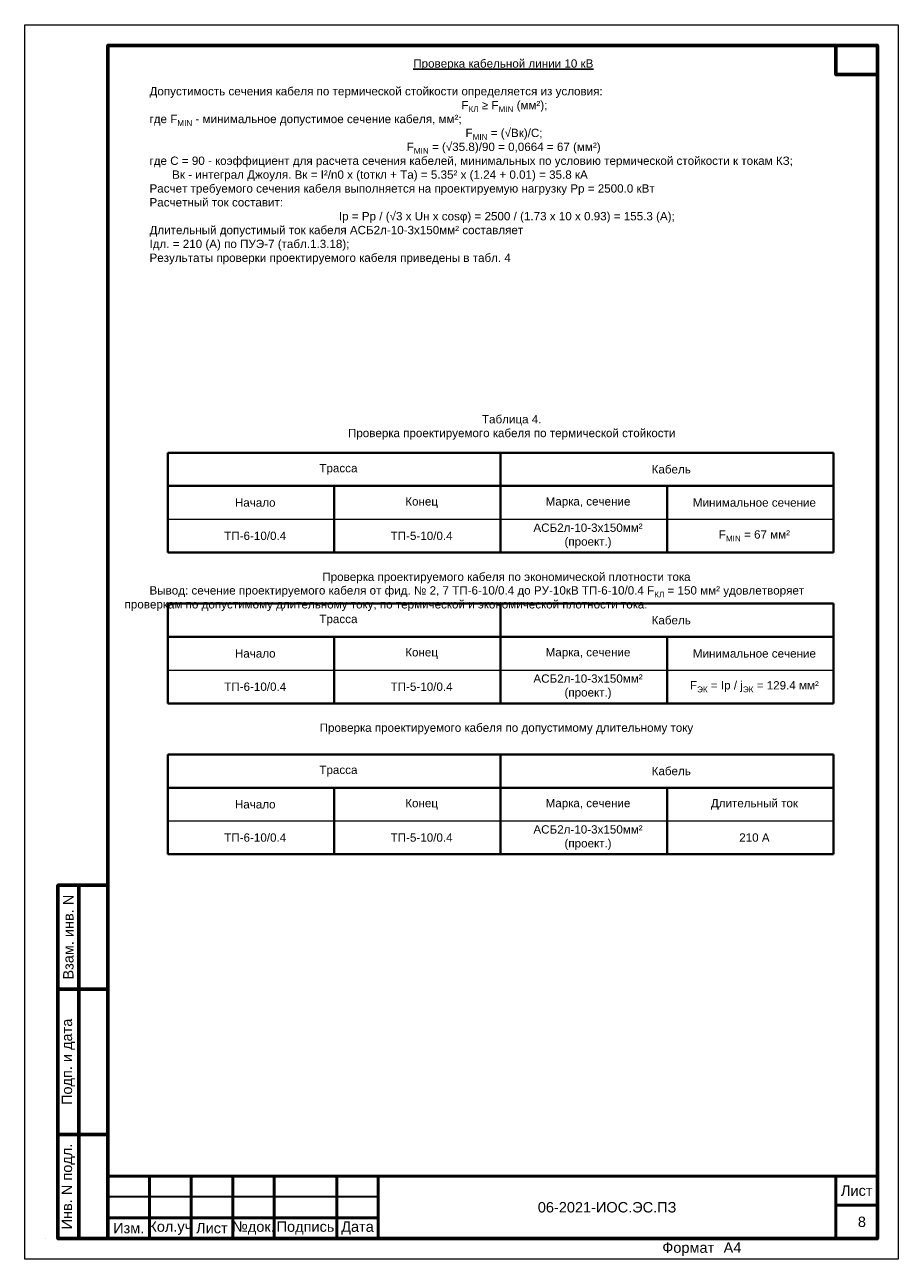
# Model space of a CAD drawing. Header units: millimetres. Extents: x 523209 to 536718, y -48289 to -47398.
# Tile 8 of 116: x 525459 to 525669, y -47992 to -47695. Entities that reach past the tile are written whole.
import ezdxf
from ezdxf.enums import TextEntityAlignment as Align

# ---------------------------------------------------------------- set-up
doc = ezdxf.new("R2010")
doc.units = ezdxf.units.MM
for name, color, linetype, lineweight in [('1-ОСНОВНАЯ-06', 2, 'Continuous', 30), ('LIN_Основная сплошная', 50, 'Continuous', 50), ('LIN_Тонкая сплошная', 140, 'Continuous', 30), ('ВК-линия контур', 132, 'Continuous', 15), ('ВК-линия основная', 1, 'Continuous', 30), ('ВК-линия толстая', 30, 'Continuous', 60), ('ВК-Текст', 1, 'Continuous', 30), ('Формат', 84, 'Continuous', 40)]:
    doc.layers.add(name, color=color, linetype=linetype, lineweight=lineweight)
doc.layers.add('Текст и рамки', color=7, linetype='Continuous')
doc.styles.get("Standard").update_dxf_attribs({"font": 'arial.ttf'})
doc.styles.add('СГЕНЕРИР_СТИЛЬ_1', font='times.ttf')

# ---------------------------------------------------------------- blocks, each defined once
blk = doc.blocks.new('*U55')
at = {"layer": 'ВК-линия контур', "color": 0}
for p, q in [((-210, 297), (0, 297)), ((-210, 0), (-210, 297)), ((0, 297), (0, 0)), ((0, 0), (-210, 0))]:
    blk.add_line(p, q, dxfattribs=at)
at = {"layer": 'ВК-линия контур', "color": 0, "lineweight": 0}
blk.add_lwpolyline([(-205, 5), (-205, 5)], close=True, dxfattribs=at).dxf.unprotected_set("ltscale", 0)
at = {"layer": 'ВК-линия основная', "color": 0}
for points in [[(-190, 287), (-190, 287)], [(-190, 90), (-190, 90)]]:
    blk.add_lwpolyline(points, dxfattribs=at)
at = {"layer": 'ВК-линия толстая', "color": 0}
for points in [[(-190, 5), (-190, 292), (-5, 292), (-5, 5)], [(-5, 292), (-15, 292), (-15, 285), (-5, 285)], [(-190, 278), (-190, 278), (-190, 278), (-190, 278)], [(-197, 65), (-202, 65), (-202, 90), (-197, 90)], [(-190, 65), (-197, 65), (-197, 90), (-190, 90)], [(-190, 90), (-190, 90), (-190, 90), (-190, 90)], [(-190, 90), (-190, 90), (-190, 90), (-190, 90)], [(-190, 90), (-190, 90), (-190, 90), (-190, 90)], [(-190, 90), (-190, 90), (-190, 90), (-190, 90)], [(-197, 30), (-202, 30), (-202, 65), (-197, 65)], [(-190, 30), (-197, 30), (-197, 65), (-190, 65)], [(-197, 5), (-202, 5), (-202, 30), (-197, 30)], [(-190, 5), (-197, 5), (-197, 30), (-190, 30)]]:
    blk.add_lwpolyline(points, close=True, dxfattribs=at)
for points in [[(-190, 287), (-190, 287)], [(-190, 287), (-190, 287)], [(-190, 287), (-190, 287)], [(-190, 287), (-190, 287)], [(-190, 90), (-190, 90)], [(-190, 90), (-190, 90)], [(-190, 90), (-190, 90)], [(-190, 90), (-190, 90)], [(-190, 90), (-190, 90)], [(-190, 90), (-190, 90)], [(-190, 90), (-190, 90)]]:
    blk.add_lwpolyline(points, dxfattribs=at)
at = {"layer": 'ВК-Текст', "color": 0}
blk.add_text('Формат ', height=2.5, dxfattribs=at).set_placement((-56.73, 1.56))
at = {"layer": 'ВК-Текст', "color": 0, "rotation": 90}
for s, insert, char_height, width, attachment_point in [('\\pi2;Справ. N', (-190, 287), 0.0000208, 0.000208, 4), ('\\pi2;Перв. примен.', (-190, 287), 0.0000208, 0.000208, 4), ('\\pi2;Согласовано', (-190, 90), 0.00000385, 0.0000385, 4), ('\\pi2.5;Инв. N дубл.', (-190, 90), 0.00000417, 0.0000417, 4), ('\\pi2.5;Подп. дата', (-190, 90), 0.00000417, 0.0000583, 4), ('Взам. инв. N', (-199.5, 77.5), 2.5, 25, 5), ('Подп. и дата', (-199.5, 47.5), 2.5, 35, 5), ('Инв. N подл.', (-199.5, 17.5), 2.5, 25, 5)]:
    blk.add_mtext(s, dxfattribs=dict(at, insert=insert, char_height=char_height, width=width, attachment_point=attachment_point))
at = {"layer": 'ВК-Текст', "color": 0}
blk.add_attdef('ЛИСТ_АЛ', text='', height=2.5, dxfattribs=at).set_placement((-10, 288.5), align=Align.MIDDLE_CENTER)
at = {"layer": 'ВК-Текст', "color": 0, "ltscale": 0.5}
blk.add_attdef('ВЕРХНИЙ_ШИФР', text='', height=0.000005, rotation=180, dxfattribs=at).set_placement((-190, 278), align=Align.MIDDLE_CENTER)
at = {"layer": 'ВК-Текст', "color": 0, "flags": 12}
blk.add_attdef('ФОРМАТ_ЛИСТА', (-42, 1.56), '', height=2.5, dxfattribs=at)
blk = doc.blocks.new('*U72')
at = {"layer": 'LIN_Основная сплошная', "color": 7}
for p, q in [((-185, 0), (-185, 15)), ((-185, 15), (0, 15)), ((-175, 15), (-175, 0)), ((-165, 15), (-165, 0)), ((-155, 15), (-155, 0)), ((-145, 15), (-145, 0)), ((-130, 15), (-130, 0)), ((-120, 15), (-120, 0)), ((-120, 5), (-185, 5)), ((-185, 0), (0, 0))]:
    blk.add_line(p, q, dxfattribs=at)
at = {"layer": 'LIN_Основная сплошная', "color": 7, "ltscale": 0.5}
for p, q in [((-10, 15), (-10, 0)), ((0, 15), (0, 0)), ((0, 8), (-10, 8))]:
    blk.add_line(p, q, dxfattribs=at)
at = {"layer": 'LIN_Тонкая сплошная', "color": 7}
blk.add_line((-120, 10), (-185, 10), dxfattribs=at)
at = {"layer": 'Текст и рамки', "color": 7, "char_height": 2.5, "attachment_point": 5}
for s, insert, width in [('Лист', (-5, 11.5), 10), ('Изм.', (-180, 2.5), 10), ('Кол.уч', (-170, 2.5), 10), ('Лист', (-160, 2.5), 10), ('№док.', (-150, 2.5), 10), ('Подпись', (-137.5, 2.5), 15), ('Дата', (-125, 2.5), 10)]:
    blk.add_mtext(s, dxfattribs=dict(at, insert=insert, width=width))

msp = doc.modelspace()

# ---------------------------------------------------------------- linework, layer by layer
at = {"layer": 'Формат', "color": 7, "ltscale": 150}
for p, q in [((525492.93896, -47797.65675), (525652.93896, -47797.65675)), ((525492.93896, -47797.65675), (525492.93896, -47821.65675)), ((525572.93896, -47797.65675), (525572.93896, -47821.65675)), ((525652.93896, -47797.65675), (525652.93896, -47821.65675)), ((525492.93896, -47805.65675), (525652.93896, -47805.65675)), ((525532.93896, -47805.65675), (525532.93896, -47821.65675)), ((525612.93896, -47805.65675), (525612.93896, -47821.65675)), ((525492.93896, -47821.65675), (525652.93896, -47821.65675)), ((525492.93896, -47833.94939), (525652.93896, -47833.94939)), ((525492.93896, -47833.94939), (525492.93896, -47857.94939)), ((525572.93896, -47833.94939), (525572.93896, -47857.94939)), ((525652.93896, -47833.94939), (525652.93896, -47857.94939)), ((525492.93896, -47841.94939), (525652.93896, -47841.94939)), ((525532.93896, -47841.94939), (525532.93896, -47857.94939)), ((525612.93896, -47841.94939), (525612.93896, -47857.94939)), ((525492.93896, -47857.94939), (525652.93896, -47857.94939)), ((525492.93896, -47870.24203), (525652.93896, -47870.24203)), ((525492.93896, -47870.24203), (525492.93896, -47894.24203)), ((525572.93896, -47870.24203), (525572.93896, -47894.24203)), ((525652.93896, -47870.24203), (525652.93896, -47894.24203)), ((525492.93896, -47878.24203), (525652.93896, -47878.24203)), ((525532.93896, -47878.24203), (525532.93896, -47894.24203)), ((525612.93896, -47878.24203), (525612.93896, -47894.24203)), ((525492.93896, -47894.24203), (525652.93896, -47894.24203))]:
    msp.add_line(p, q, dxfattribs=at)
at = {"layer": 'Формат', "color": 7, "lineweight": 0, "ltscale": 150}
for p, q in [((525492.93896, -47813.65675), (525652.93896, -47813.65675)), ((525492.93896, -47821.65675), (525652.93896, -47821.65675)), ((525492.93896, -47849.94939), (525652.93896, -47849.94939)), ((525492.93896, -47857.94939), (525652.93896, -47857.94939)), ((525492.93896, -47886.24203), (525652.93896, -47886.24203)), ((525492.93896, -47894.24203), (525652.93896, -47894.24203))]:
    msp.add_line(p, q, dxfattribs=at)

# ---------------------------------------------------------------- block references
msp.add_blockref('*U55', (525668.52667, -47991.68774)).add_auto_attribs({'ФОРМАТ_ЛИСТА': 'А4', 'ВЕРХНИЙ_ШИФР': '1984-11.Р 01.06.01 РЗ.Э1-01'})
at = {"color": 0, "linetype": 'ByBlock'}
msp.add_blockref('*U72', (525663.52667, -47986.68774), dxfattribs=at)

# ---------------------------------------------------------------- texts
at = {"lineweight": 0, "char_height": 2, "attachment_point": 5}
for s, insert, width in [('\\pl2,t0;\\PТаблица 4. \\PПроверка проектируемого кабеля по термической стойкости\\P', (525574.59289, -47789.88517), 160), ('\\pl2,t0;Трасса\\P', (525532.93896, -47801.65675), 80), ('\\pl2,t0;Кабель\\P', (525612.93896, -47801.65675), 80), ('\\pl2,t0;Начало\\P', (525512.93896, -47809.65675), 40), ('\\A1;\\pl2,t0;Конец\\P', (525552.93896, -47809.65675), 40), ('\\A1;\\pl2,t0;Марка, сечение\\P', (525592.93896, -47809.65675), 40), ('\\A1;\\pl2,t0;Минимальное сечение\\P', (525632.93896, -47809.65675), 40), ('\\pl2,t0;ТП-6-10/0.4\\P', (525512.93896, -47817.65675), 40), ('\\pl2,t0;ТП-5-10/0.4\\P', (525552.93896, -47817.65675), 40), ('\\A1;\\pl2,t0;АСБ2л-10-3х150мм² \\P(проект.)', (525592.93896, -47817.65675), 40), ('\\A1;\\pl2,t0;{\\C7;F\\H0.7x;\\S^ MIN;\\H1.4286x; = 67 \\H0.99991x;мм²\\P}', (525632.93896, -47817.65675), 40), ('\\pl2,t0; Проверка проектируемого кабеля по экономической плотности тока\\P', (525572.93896, -47827.80307), 160), ('\\pl2,t0;Трасса\\P', (525532.93896, -47837.94939), 80), ('\\pl2,t0;Кабель\\P', (525612.93896, -47837.94939), 80), ('\\pl2,t0;Начало\\P', (525512.93896, -47845.94939), 40), ('\\A1;\\pl2,t0;Конец\\P', (525552.93896, -47845.94939), 40), ('\\A1;\\pl2,t0;Марка, сечение\\P', (525592.93896, -47845.94939), 40), ('\\A1;\\pl2,t0;Минимальное сечение\\P', (525632.93896, -47845.94939), 40), ('\\A1;\\pl2,t0;АСБ2л-10-3х150мм² \\P(проект.)', (525592.93896, -47853.94939), 40), ('\\A1;\\pl2,t0;{\\C7;F\\H0.7x;\\S^ ЭК;\\H1.4286x; = Iр / j\\H0.7x;\\S^ ЭК;\\H1.4286x; = 129.4 \\H0.99991x;мм²}', (525632.93896, -47853.94939), 40), ('\\pl2,t0;ТП-6-10/0.4\\P', (525512.93896, -47853.94939), 40), ('\\pl2,t0;ТП-5-10/0.4\\P', (525552.93896, -47853.94939), 40), ('\\pl2,t0; Проверка проектируемого кабеля по допустимому длительному току\\P', (525572.93896, -47864.09571), 160), ('\\pl2,t0;Трасса\\P', (525532.93896, -47874.24203), 80), ('\\pl2,t0;Кабель\\P', (525612.93896, -47874.24203), 80), ('\\pl2,t0;Начало\\P', (525512.93896, -47882.24203), 40), ('\\A1;\\pl2,t0;Конец\\P', (525552.93896, -47882.24203), 40), ('\\A1;\\pl2,t0;Марка, сечение\\P', (525592.93896, -47882.24203), 40), ('\\A1;\\pl2,t0;Длительный ток\\P', (525632.93896, -47882.24203), 40), ('\\A1;\\pl2,t0;АСБ2л-10-3х150мм² \\P(проект.)', (525592.93896, -47890.24203), 40), ('\\pl2,t0;ТП-6-10/0.4\\P', (525512.93896, -47890.24203), 40), ('\\pl2,t0;ТП-5-10/0.4\\P', (525552.93896, -47890.24203), 40), ('\\A1;\\pl2,t0;{\\C7;210 А\\P}', (525632.93896, -47890.24203), 40)]:
    msp.add_mtext(s, dxfattribs=dict(at, insert=insert, width=width))
at = {"lineweight": 0, "char_height": 2.5, "attachment_point": 5, "style": 'СГЕНЕРИР_СТИЛЬ_1'}
for s, insert, width in [('{\\fArial|b0|i0|c204|p34;06-2021-ИОС.ЭС\\C7;.ПЗ}', (525598.52667, -47979.18774), 110), ('\\pl2.5;{\\fArial|b0|i0|c204|p34;8\\P}', (525658.52667, -47982.68774), 10)]:
    msp.add_mtext(s, dxfattribs=dict(at, insert=insert, width=width))
at = {"layer": '1-ОСНОВНАЯ-06', "color": 0, "linetype": 'Continuous', "lineweight": -3, "insert": (525478.52667, -47699.68774), "char_height": 2, "width": 185, "attachment_point": 1}
msp.add_mtext('\\A1;\\pi6,l4;{\\C7;\\P\\pi69.4;\\LПроверка кабельной линии 10 кВ\\H1.8572x;\\l \\H0.53844x;\\P\\pi6;\\H1.5685x; \\H0.63756x;\\PДопустимость сечения кабеля по термической стойкости определяется из условия:\\H1.6677x; \\H0.59962x;\\P\\pi80.978;F\\H0.7x;\\S^ КЛ;\\H1.4286x; ≥ F\\H0.7x;\\S^ MIN;\\H1.4286x; (мм²);\\H1.6487x; \\H0.60655x;\\P\\pi6;где F\\H0.7x;\\S^ MIN;\\H1.4286x; - минимальное допустимое сечение кабеля, мм²;\\H1.6559x; \\H0.6039x;\\P\\pi81.954;F\\H0.7x;\\S^ MIN;\\H1.4286x; = (√Вк)/С;\\H1.9003x; \\H0.52624x;\\P\\pi67.832;F\\H0.7x;\\S^ MIN;\\H1.4285x; = (√35.8)/90 = \\H0.99998x;0,0664 = 67 (\\H0.99992x;мм²\\H1.0001x;)\\H2.0296x; \\H0.49272x;\\P\\pi6;где С = 90 - коэффициент для расчета сечения кабелей, минимальных по условию термической стойкости к токам КЗ;\\H1.7456x; \\H0.57286x;\\P       Вк - интеграл Джоуля. Вк = I²/n0 х (tоткл + Та) = 5.35² х (1.24 + 0.01) = 35.8 кА\\H1.6227x; \\H0.61624x;\\PРасчет требуемого сечения кабеля выполняется на проектируемую нагрузку Рр = 2500.0 кВт \\H1.6646x; \\H0.60076x;\\PРасчетный ток составит:\\H1.6327x; \\H0.61248x;\\P\\pi51.526;Iр = Рр / (√3 х Uн х cosφ) = 2500 / (1.73 х 10 х 0.93) = 155.3 (А);\\H1.8871x; \\H0.52991x;\\P\\pi6;Длительный допустимый ток кабеля \\H0.99992x;АСБ2л-10-3х150мм² составляет \\H1.7932x; \\H0.55765x;\\PIдл. = 210 (А) по ПУЭ-7 (табл.1.3.18);\\H1.6138x; \\H0.61966x;\\PРезультаты проверки проектируемого кабеля приведены в табл. 4\\H1.6735x; \\H0.59756x;\\P\\H1.6297x; \\H0.61361x;\\P\\H1.6234x; \\H0.61599x;\\P\\H1.6255x; \\H0.61519x;\\P\\H1.6248x; \\H0.61546x;\\P\\H1.6251x; \\H0.61537x;\\P\\H1.625x; \\H0.6154x;\\P\\H1.625x; \\H0.61539x;\\P\\H1.625x; \\H0.61539x;\\P\\H1.625x; \\H0.61539x;\\P\\H1.625x; \\H0.61539x;\\P\\H1.625x; \\H0.61539x;\\P\\H1.625x; \\H0.61539x;\\P\\H1.625x; \\H0.61539x;\\P\\H1.625x; \\H0.61539x;\\P\\H1.625x; \\H0.61539x;\\P\\H1.625x; \\H0.61539x;\\P\\H1.625x; \\H0.61539x;\\P\\H1.625x; \\H0.61539x;\\P\\H1.625x; \\H0.61539x;\\P\\H1.625x; \\H0.61539x;\\P\\H1.625x; \\H0.61539x;\\P\\H1.625x; \\H0.61539x;\\P\\H1.625x; \\H0.61539x;\\PВывод: сечение проектируемого кабеля от фид. № 2, 7 ТП-6-10/0.4 до РУ-10кВ ТП-6-10/0.4 F\\H0.7x;\\S^ КЛ;\\H1.4286x; = 150 мм² удовлетворяет \\H1.6488x; \\H0.60649x;\\P\\pi0;проверкам по допустимому длительному току, по термической и экономической плотности тока.\\H1.6379x; }', dxfattribs=at)

doc.saveas('drawing.dxf')
